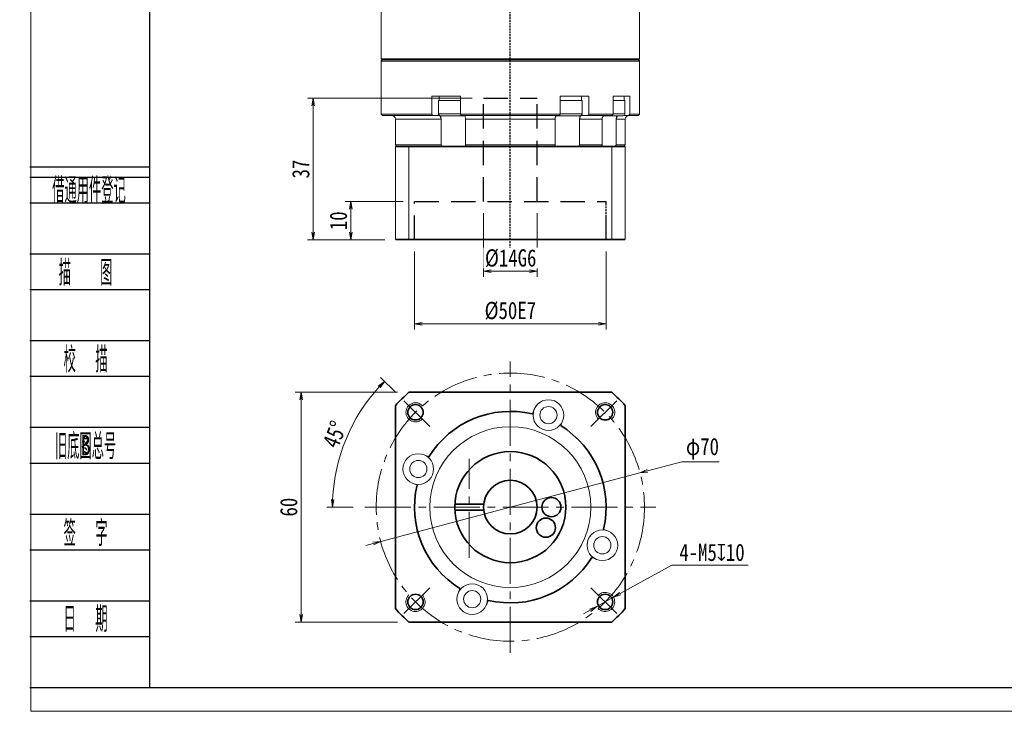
# Model space of a CAD drawing. Header units: millimetres. Extents: x 5 to 545, y 1 to 369.
# Tile 1 of 7: x 5 to 262, y 1 to 181. Entities that reach past the tile are written whole.
import ezdxf
from ezdxf.enums import TextEntityAlignment as Align

# ---------------------------------------------------------------- set-up
doc = ezdxf.new("R2010")
doc.units = ezdxf.units.MM
for name, pattern in [('DASHED', [0.75, 0.5, -0.25]), ('DASHED2', [9.525, 6.35, -3.175]), ('点画线', [18, 12, -2, 2, -2])]:
    doc.linetypes.add(name, pattern=pattern)
for name, color, linetype in [('2细线层', 4, 'Continuous'), ('4虚线层', 6, 'DASHED2'), ('6文字层', 3, 'Continuous')]:
    doc.layers.add(name, color=color, linetype=linetype)
for name, color, linetype, lineweight in [('EB0_1', 7, 'Continuous', 35), ('中心线层', 1, '点画线', 18), ('图框_外框线', 7, 'Continuous', 18), ('尺寸线层', 3, 'Continuous', 18), ('粗实线层', 7, 'Continuous', 35), ('细实线层', 7, 'Continuous', 18)]:
    doc.layers.add(name, color=color, linetype=linetype, lineweight=lineweight)
doc.styles.add('PC_TEXTSTYLE', font='ISOCP.SHX', dxfattribs={"width": 0.707, "bigfont": 'GBCBIG.SHX'})
doc.styles.get("Standard").update_dxf_attribs({"font": 'SimSun.ttf'})
doc.styles.add('宋体', font='SimSun.ttf', dxfattribs={"width": 0.8})
doc.dimstyles.new('A水平标注$0', dxfattribs={"dimtxt": 3.5, "dimasz": 2, "dimexe": 1.5, "dimexo": 3, "dimgap": 1.1, "dimtad": 1, "dimtoh": 1, "dimdec": 4, "dimdsep": 46, "dimtxsty": '宋体', "dimblk": 'OPEN', "dimcen": 3, "dimclrd": 3, "dimclre": 3, "dimclrt": 6, "dimadec": 0, "dimazin": 0, "dimtm": 1e-09, "dimtfac": 1, "dimtdec": 4, "dimtix": 1, "dimtmove": 0, "dimatfit": 3, "dimldrblk": 'OPEN', "dimfxl": 0, "dimlwd": 13, "dimlwe": 13, "dimarcsym": 0})
doc.dimstyles.new('D直径标注φ25', dxfattribs={"dimtxt": 3.5, "dimasz": 2, "dimexe": 1, "dimexo": 3, "dimtad": 1, "dimtoh": 1, "dimdec": 1, "dimdsep": 46, "dimtxsty": '宋体', "dimblk": 'OPEN', "dimcen": 3, "dimclrd": 3, "dimclre": 3, "dimclrt": 130, "dimadec": 0, "dimazin": 0, "dimtm": 1e-09, "dimtfac": 1, "dimtdec": 1, "dimtmove": 0, "dimatfit": 0, "dimldrblk": 'OPEN', "dimfxl": 0, "dimlwd": 13, "dimlwe": 13, "dimarcsym": 0})
doc.dimstyles.new('螺孔(M8-7H)', dxfattribs={"dimtxt": 3.5, "dimasz": 2, "dimexe": 1.25, "dimexo": 3, "dimtad": 1, "dimtoh": 1, "dimdec": 4, "dimdsep": 46, "dimtxsty": '宋体', "dimblk": 'OPEN', "dimcen": 3, "dimclrd": 3, "dimclre": 3, "dimclrt": 2, "dimadec": 0, "dimazin": 0, "dimtm": 1e-09, "dimtfac": 1, "dimtdec": 4, "dimtmove": 0, "dimatfit": 3, "dimldrblk": 'OPEN', "dimfxl": 0, "dimlwd": 9, "dimlwe": 9, "dimarcsym": 0})

# ---------------------------------------------------------------- blocks, each defined once
blk = doc.blocks.new('_Open')
at = {"color": 0, "linetype": 'ByBlock', "lineweight": -2}
for p, q in [((-1, 0.17), (0, 0)), ((-1, -0.17), (0, 0)), ((0, 0), (-1, 0))]:
    blk.add_line(p, q, dxfattribs=at)
blk = doc.blocks.new('*D22')
at = {"layer": 'Defpoints', "color": 0, "transparency": 16777216}
for p in [(106.35, 84.14), (78.19, 24.14), (106.35, 24.14)]:
    blk.add_point(p, dxfattribs=at)
at = {"layer": '尺寸线层', "color": 3, "lineweight": 13, "transparency": 16777216}
for p, q in [((103.35, 84.14), (76.69, 84.14)), ((78.19, 82.14), (78.19, 26.14)), ((103.35, 24.14), (76.69, 24.14))]:
    blk.add_line(p, q, dxfattribs=at)
at = {"layer": '尺寸线层', "color": 3, "lineweight": 13, "transparency": 16777216, "xscale": 2, "yscale": 2, "zscale": 2}
for p, rotation in [((78.19, 84.14), 89.99999999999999), ((78.19, 24.14), 270)]:
    blk.add_blockref('_Open', p, dxfattribs=dict(at, rotation=rotation))
at = {"layer": '尺寸线层', "color": 6, "transparency": 16777216, "insert": (74.99, 54.14), "char_height": 4.5, "attachment_point": 5, "rotation": 90, "style": '宋体', "bg_fill": 3, "box_fill_scale": 1.1, "bg_fill_color": 257, "bg_fill_transparency": 0}
blk.add_mtext('60', dxfattribs=at)
blk = doc.blocks.new('*D23')
at = {"layer": 'Defpoints', "color": 0, "transparency": 16777216}
for p in [(105.03, 81.92), (111.77, 75.18), (94.81, 54.14), (170.81, 54.14)]:
    blk.add_point(p, dxfattribs=at)
at = {"layer": '尺寸线层', "color": 3, "lineweight": 13, "transparency": 16777216}
for p, q in [((102.91, 84.04), (98.92, 88.02)), ((91.81, 54.14), (84.89, 54.14))]:
    blk.add_line(p, q, dxfattribs=at)
blk.add_arc((132.81, 54.14), 46.42, 137.4688, 177.5312, dxfattribs=at)
at = {"layer": '尺寸线层', "color": 3, "lineweight": 13, "transparency": 16777216, "xscale": 2, "yscale": 2, "zscale": 2}
for p, rotation in [((99.98, 86.96), 46.23442076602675), ((86.39, 54.14), 268.7655792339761)]:
    blk.add_blockref('_Open', p, dxfattribs=dict(at, rotation=rotation))
at = {"layer": '尺寸线层', "color": 6, "transparency": 16777216, "insert": (86.99, 73.12), "char_height": 4.5, "attachment_point": 5, "rotation": 67.5, "style": '宋体', "bg_fill": 3, "box_fill_scale": 1.1, "bg_fill_color": 257, "bg_fill_transparency": 0}
blk.add_mtext('45%%d', dxfattribs=at)
at = {"layer": 'Defpoints', "color": 0, "transparency": 16777216}
blk.add_point((89.92, 71.9), dxfattribs=at)
blk = doc.blocks.new('*D24')
at = {"layer": 'Defpoints', "color": 0, "transparency": 16777216}
for p in [(166.64, 63.1), (98.97, 45.17)]:
    blk.add_point(p, dxfattribs=at)
at = {"layer": '尺寸线层', "color": 3, "lineweight": 13, "transparency": 16777216}
for p, q in [((177.56, 66), (168.57, 63.62)), ((187.35, 66), (177.56, 66)), ((98.97, 45.17), (166.64, 63.1)), ((97.04, 44.66), (95.11, 44.15))]:
    blk.add_line(p, q, dxfattribs=at)
at = {"layer": '尺寸线层', "color": 3, "lineweight": 13, "transparency": 16777216, "xscale": 2, "yscale": 2, "zscale": 2}
for p, rotation in [((166.64, 63.1), 194.8416355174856), ((98.97, 45.17), 14.84163551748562)]:
    blk.add_blockref('_Open', p, dxfattribs=dict(at, rotation=rotation))
at = {"layer": '尺寸线层', "color": 130, "transparency": 16777216, "insert": (182.95, 69.35), "char_height": 4.5, "attachment_point": 5, "style": '宋体', "bg_fill": 3, "box_fill_scale": 1.1, "bg_fill_color": 257, "bg_fill_transparency": 0}
blk.add_mtext('φ70', dxfattribs=at)
blk = doc.blocks.new('*D35')
at = {"color": 3, "lineweight": 9, "transparency": 16777216}
for p, q in [((174.98, 39.01), (161.5, 31.56)), ((194.9, 39.01), (174.98, 39.01)), ((155.37, 28.18), (159.74, 30.6)), ((153.62, 27.22), (151.87, 26.25))]:
    blk.add_line(p, q, dxfattribs=at)
at = {"layer": 'Defpoints', "color": 0, "transparency": 16777216}
for p in [(159.74, 30.6), (155.37, 28.18)]:
    blk.add_point(p, dxfattribs=at)
at = {"color": 3, "lineweight": 9, "transparency": 16777216, "xscale": 2, "yscale": 2, "zscale": 2}
for p, rotation in [((159.74, 30.6), 208.8950283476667), ((155.37, 28.18), 28.89502834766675)]:
    blk.add_blockref('_Open', p, dxfattribs=dict(at, rotation=rotation))
at = {"color": 2, "transparency": 16777216, "insert": (185.44, 42.31), "char_height": 4.5, "attachment_point": 5, "style": '宋体', "bg_fill": 3, "box_fill_scale": 1.1, "bg_fill_color": 257, "bg_fill_transparency": 0}
blk.add_mtext('4-M5{\\famgdt|b0|i0|c0|p0;x}{10}', dxfattribs=at)
blk = doc.blocks.new('*D37')
at = {"layer": 'Defpoints', "color": 0, "transparency": 16777216}
for p in [(107.81, 123.89), (157.81, 123.89), (157.81, 102.02)]:
    blk.add_point(p, dxfattribs=at)
at = {"layer": '尺寸线层', "color": 3, "lineweight": 13, "transparency": 16777216}
for p, q in [((107.81, 120.89), (107.81, 100.52)), ((157.81, 120.89), (157.81, 100.52)), ((109.81, 102.02), (155.81, 102.02))]:
    blk.add_line(p, q, dxfattribs=at)
at = {"layer": '尺寸线层', "color": 3, "lineweight": 13, "transparency": 16777216, "xscale": 2, "yscale": 2, "zscale": 2, "rotation": 180}
blk.add_blockref('_Open', (107.81, 102.02), dxfattribs=at)
at = {"layer": '尺寸线层', "color": 3, "lineweight": 13, "transparency": 16777216, "xscale": 2, "yscale": 2, "zscale": 2}
blk.add_blockref('_Open', (157.81, 102.02), dxfattribs=at)
at = {"layer": '尺寸线层', "color": 6, "transparency": 16777216, "insert": (132.81, 105.38), "char_height": 4.5, "attachment_point": 5, "style": '宋体', "bg_fill": 3, "box_fill_scale": 1.1, "bg_fill_color": 257, "bg_fill_transparency": 0}
blk.add_mtext('%%C50E7', dxfattribs=at)
blk = doc.blocks.new('*D38')
at = {"layer": 'Defpoints', "color": 0, "transparency": 16777216}
for p in [(125.81, 133.89), (139.81, 133.89), (139.81, 115.74)]:
    blk.add_point(p, dxfattribs=at)
at = {"layer": '尺寸线层', "color": 3, "lineweight": 13, "transparency": 16777216}
for p, q in [((125.81, 130.89), (125.81, 114.24)), ((139.81, 130.89), (139.81, 114.24)), ((127.81, 115.74), (137.81, 115.74))]:
    blk.add_line(p, q, dxfattribs=at)
at = {"layer": '尺寸线层', "color": 3, "lineweight": 13, "transparency": 16777216, "xscale": 2, "yscale": 2, "zscale": 2, "rotation": 180}
blk.add_blockref('_Open', (125.81, 115.74), dxfattribs=at)
at = {"layer": '尺寸线层', "color": 3, "lineweight": 13, "transparency": 16777216, "xscale": 2, "yscale": 2, "zscale": 2}
blk.add_blockref('_Open', (139.81, 115.74), dxfattribs=at)
at = {"layer": '尺寸线层', "color": 6, "transparency": 16777216, "insert": (132.9, 119.1), "char_height": 4.5, "attachment_point": 5, "style": '宋体', "bg_fill": 3, "box_fill_scale": 1.1, "bg_fill_color": 257, "bg_fill_transparency": 0}
blk.add_mtext('%%C14G6', dxfattribs=at)
blk = doc.blocks.new('*D39')
at = {"layer": 'Defpoints', "color": 0, "transparency": 16777216}
for p in [(107.81, 133.89), (91.16, 123.89), (103.01, 123.89)]:
    blk.add_point(p, dxfattribs=at)
at = {"layer": '尺寸线层', "color": 3, "lineweight": 13, "transparency": 16777216}
for p, q in [((104.81, 133.89), (89.66, 133.89)), ((91.16, 131.89), (91.16, 125.89)), ((100.01, 123.89), (89.66, 123.89))]:
    blk.add_line(p, q, dxfattribs=at)
at = {"layer": '尺寸线层', "color": 3, "lineweight": 13, "transparency": 16777216, "xscale": 2, "yscale": 2, "zscale": 2}
for p, rotation in [((91.16, 133.89), 90), ((91.16, 123.89), 270)]:
    blk.add_blockref('_Open', p, dxfattribs=dict(at, rotation=rotation))
at = {"layer": '尺寸线层', "color": 6, "transparency": 16777216, "insert": (87.96, 128.89), "char_height": 4.5, "attachment_point": 5, "rotation": 90, "style": '宋体', "bg_fill": 3, "box_fill_scale": 1.1, "bg_fill_color": 257, "bg_fill_transparency": 0}
blk.add_mtext('10', dxfattribs=at)
blk = doc.blocks.new('*D40')
at = {"layer": 'Defpoints', "color": 0, "transparency": 16777216}
for p in [(125.81, 160.89), (81.34, 123.89), (103.01, 123.89)]:
    blk.add_point(p, dxfattribs=at)
at = {"layer": '尺寸线层', "color": 3, "lineweight": 13, "transparency": 16777216}
for p, q in [((122.81, 160.89), (79.84, 160.89)), ((81.34, 158.89), (81.34, 125.89)), ((100.01, 123.89), (79.84, 123.89))]:
    blk.add_line(p, q, dxfattribs=at)
at = {"layer": '尺寸线层', "color": 3, "lineweight": 13, "transparency": 16777216, "xscale": 2, "yscale": 2, "zscale": 2}
for p, rotation in [((81.34, 160.89), 90), ((81.34, 123.89), 270)]:
    blk.add_blockref('_Open', p, dxfattribs=dict(at, rotation=rotation))
at = {"layer": '尺寸线层', "color": 6, "transparency": 16777216, "insert": (78.14, 142.39), "char_height": 4.5, "attachment_point": 5, "rotation": 90, "style": '宋体', "bg_fill": 3, "box_fill_scale": 1.1, "bg_fill_color": 257, "bg_fill_transparency": 0}
blk.add_mtext('37', dxfattribs=at)

msp = doc.modelspace()

# ---------------------------------------------------------------- linework, layer by layer
at = {"color": 1, "linetype": 'DASHED'}
for p, q in [((132.80727, 119.34059), (132.80727, 237.89229)), ((157.80727, 123.89229), (157.80727, 133.89229)), ((157.80727, 123.89229), (157.80727, 133.89229))]:
    msp.add_line(p, q, dxfattribs=at)
at = {"color": 7, "linetype": 'Continuous', "lineweight": 15}
for p, q in [((166.55727, 171.19229), (99.05727, 171.19229)), ((99.05727, 170.59229), (132.80727, 170.59229)), ((99.35727, 170.89229), (166.25727, 170.89229)), ((132.80727, 170.89229), (99.35727, 170.89229)), ((166.25727, 170.89229), (132.80727, 170.89229)), ((132.80727, 170.59229), (166.55727, 170.59229)), ((112.32048, 161.39229), (112.32048, 156.69229)), ((112.32048, 161.39229), (115.41363, 161.39229)), ((117.55727, 160.29229), (114.05727, 160.29229)), ((116.45627, 161.39229), (115.41363, 161.39229)), ((116.45627, 161.39229), (119.82319, 161.39229)), ((119.82319, 160.29229), (117.55727, 160.29229)), ((119.82319, 156.69229), (119.82319, 161.39229)), ((145.79134, 161.39229), (145.79134, 156.69229)), ((145.79134, 161.39229), (149.15826, 161.39229)), ((151.08836, 160.29229), (145.79134, 160.29229)), ((150.20091, 161.39229), (149.15826, 161.39229)), ((150.20091, 161.39229), (153.29406, 161.39229)), ((151.55727, 160.29229), (151.08836, 160.29229)), ((153.29406, 156.69229), (153.29406, 161.39229)), ((159.62804, 161.39229), (159.62804, 156.69229)), ((159.62804, 161.39229), (161.72999, 161.39229)), ((162.72104, 160.29229), (159.62804, 160.29229)), ((162.33196, 161.39229), (161.72999, 161.39229)), ((162.33196, 161.39229), (163.95974, 161.39229)), ((163.95974, 156.69229), (163.95974, 161.39229)), ((117.55727, 156.79229), (114.05727, 156.79229)), ((119.82319, 156.79229), (117.55727, 156.79229)), ((151.08836, 156.79229), (145.79134, 156.79229)), ((151.55727, 156.79229), (151.08836, 156.79229)), ((162.72104, 156.79229), (159.62804, 156.79229)), ((112.32048, 156.69229), (99.05727, 156.69229)), ((99.35727, 156.39229), (112.51352, 156.39229)), ((102.80727, 155.39229), (114.73441, 155.39229)), ((112.51352, 156.39229), (114.09017, 156.39229)), ((114.55727, 156.29229), (117.55727, 156.29229)), ((114.6846, 156.29229), (114.6846, 155.77567)), ((114.73441, 155.39229), (114.73441, 148.69229)), ((117.55727, 156.29229), (120.55727, 156.29229)), ((145.79134, 156.69229), (119.82319, 156.69229)), ((119.92591, 156.39229), (145.68863, 156.39229)), ((121.10656, 155.39229), (144.50797, 155.39229)), ((121.10656, 148.69229), (121.10656, 155.39229)), ((144.50797, 155.39229), (144.50797, 148.69229)), ((145.05727, 156.29229), (150.65534, 156.29229)), ((150.65534, 156.29229), (151.05727, 156.29229)), ((150.88013, 148.69229), (150.88013, 155.39229)), ((150.88013, 155.39229), (156.75245, 155.39229)), ((150.92993, 156.29229), (150.92993, 155.77567)), ((151.52437, 156.39229), (153.10102, 156.39229)), ((153.10102, 156.39229), (159.39799, 156.39229)), ((159.62804, 156.69229), (153.29406, 156.69229)), ((156.75245, 155.39229), (156.75245, 148.69229)), ((157.16603, 156.29229), (162.22104, 156.29229)), ((160.43142, 148.69229), (160.43142, 155.39229)), ((160.43142, 155.39229), (162.80727, 155.39229)), ((160.50362, 156.29229), (160.50362, 155.77567)), ((162.52104, 156.39229), (163.67753, 156.39229)), ((163.67753, 156.39229), (166.25727, 156.39229)), ((166.55727, 156.69229), (163.95974, 156.69229)), ((114.73441, 148.69229), (102.80727, 148.69229)), ((102.80727, 148.19229), (106.34975, 148.19229)), ((102.80727, 148.19229), (102.80727, 124.09229)), ((106.42546, 148.39229), (103.00727, 148.39229)), ((106.34975, 148.19229), (106.34975, 124.09229)), ((106.34975, 148.19229), (159.26478, 148.19229)), ((159.18908, 148.39229), (106.42546, 148.39229)), ((144.50797, 148.69229), (121.10656, 148.69229)), ((156.75245, 148.69229), (150.88013, 148.69229)), ((162.60727, 148.39229), (159.18908, 148.39229)), ((159.26478, 148.19229), (162.80727, 148.19229)), ((159.26478, 148.19229), (159.26478, 124.09229)), ((162.80727, 148.69229), (160.43142, 148.69229)), ((162.80727, 148.19229), (162.80727, 124.09229)), ((106.34975, 124.09229), (102.80727, 124.09229)), ((103.00727, 123.89229), (106.42546, 123.89229)), ((159.26478, 124.09229), (106.34975, 124.09229)), ((106.42546, 123.89229), (159.18908, 123.89229)), ((159.18908, 123.89229), (162.60727, 123.89229)), ((162.80727, 124.09229), (159.26478, 124.09229))]:
    msp.add_line(p, q, dxfattribs=at)
for centre, radius, start, end in [((114.55727, 156.79229), 0.5, 180, 270), ((151.05727, 156.79229), 0.5, 270, 0), ((162.22104, 156.79229), 0.5, 270, 0), ((101.80727, 155.39229), 1, 0, 90), ((120.55727, 156.79229), 0.5, 270, 302.4574441), ((145.05727, 156.79229), 0.5, 241.6040712, 270), ((163.80727, 155.39229), 1, 90, 180)]:
    msp.add_arc(centre, radius, start, end, dxfattribs=at)
for points in [[(99.05727, 171.19229), (99.05727, 199.59229)], [(166.55727, 199.59229), (166.55727, 171.19229)], [(99.35727, 170.89229), (99.05727, 171.19229)], [(99.05727, 170.59229), (99.35727, 170.89229)], [(99.05727, 156.69229), (99.05727, 170.59229)], [(166.55727, 171.19229), (166.25727, 170.89229)], [(166.25727, 170.89229), (166.55727, 170.59229)], [(166.55727, 170.59229), (166.55727, 156.69229)], [(114.05727, 156.79229), (114.05727, 160.29229)], [(114.25727, 160.29229), (114.25727, 161.39229)], [(151.35727, 161.39229), (151.35727, 160.29229)], [(151.55727, 160.29229), (151.55727, 156.79229)], [(162.52104, 161.39229), (162.52104, 160.29229)], [(162.72104, 160.29229), (162.72104, 156.79229)], [(99.35727, 156.39229), (99.05727, 156.69229)], [(102.80727, 148.69229), (102.80727, 155.39229)], [(112.51352, 156.39229), (112.32048, 156.69229)], [(114.6846, 155.77567), (114.73441, 155.39229)], [(119.82319, 156.69229), (119.92591, 156.39229)], [(121.10656, 155.39229), (121.08112, 155.77567)], [(144.53342, 155.77567), (144.50797, 155.39229)], [(145.68863, 156.39229), (145.79134, 156.69229)], [(150.88013, 155.39229), (150.92993, 155.77567)], [(153.29406, 156.69229), (153.10102, 156.39229)], [(156.81059, 155.77567), (156.75245, 155.39229)], [(159.39799, 156.39229), (159.62804, 156.69229)], [(160.43142, 155.39229), (160.50362, 155.77567)], [(162.80727, 155.39229), (162.80727, 148.69229)], [(163.95974, 156.69229), (163.67753, 156.39229)], [(166.55727, 156.69229), (166.25727, 156.39229)], [(103.10727, 148.39229), (102.80727, 148.69229)], [(102.80727, 148.19229), (103.00727, 148.39229)], [(106.34975, 148.19229), (106.42546, 148.39229)], [(114.94215, 148.39229), (114.73441, 148.69229)], [(121.10656, 148.69229), (121.19243, 148.39229)], [(144.42211, 148.39229), (144.50797, 148.69229)], [(150.88013, 148.69229), (150.67239, 148.39229)], [(156.53336, 148.39229), (156.75245, 148.69229)], [(159.26478, 148.19229), (159.18908, 148.39229)], [(160.43142, 148.69229), (160.14196, 148.39229)], [(162.80727, 148.69229), (162.50727, 148.39229)], [(162.60727, 148.39229), (162.80727, 148.19229)], [(103.00727, 123.89229), (102.80727, 124.09229)], [(106.42546, 123.89229), (106.34975, 124.09229)], [(159.18908, 123.89229), (159.26478, 124.09229)], [(162.80727, 124.09229), (162.60727, 123.89229)]]:
    msp.add_open_spline(points, degree=1, dxfattribs=at)
for points, knots in [([(114.09017, 156.39229), (114.1148, 156.39094), (114.21154, 156.38562), (114.37722, 156.30812), (114.55602, 156.1096), (114.64753, 155.90851), (114.68041, 155.7907), (114.6846, 155.77567)], [0, 0, 0, 0, 0.0898846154, 0.3530449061, 0.6161572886, 0.8790264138, 0.9174460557, 0.9174460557, 0.9174460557, 0.9174460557]), ([(121.08112, 155.77567), (121.06289, 155.8752), (121.02641, 156.07441), (120.93276, 156.28359), (120.84111, 156.38119), (120.78378, 156.38953), (120.76482, 156.39229)], [0, 0, 0, 0, 0.2094481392, 0.4192300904, 0.6292069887, 0.7329719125, 0.7329719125, 0.7329719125, 0.7329719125]), ([(144.84971, 156.39229), (144.83661, 156.39094), (144.78513, 156.38562), (144.69697, 156.30812), (144.60184, 156.1096), (144.55314, 155.90851), (144.53565, 155.7907), (144.53342, 155.77567)], [0, 0, 0, 0, 0.0718302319, 0.2821316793, 0.4923948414, 0.7024636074, 0.7331662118, 0.7331662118, 0.7331662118, 0.7331662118]), ([(150.92993, 155.77567), (150.96418, 155.87516), (151.03272, 156.07434), (151.20868, 156.28353), (151.38094, 156.38118), (151.48871, 156.38953), (151.52437, 156.39229)], [0, 0, 0, 0, 0.2619701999, 0.5244550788, 0.7871838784, 0.9171158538, 0.9171158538, 0.9171158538, 0.9171158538]), ([(157.51901, 156.39229), (157.48965, 156.39094), (157.37436, 156.38562), (157.17691, 156.30812), (156.96382, 156.1096), (156.85477, 155.90851), (156.81559, 155.7907), (156.81059, 155.77567)], [0, 0, 0, 0, 0.098305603, 0.386120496, 0.673882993, 0.961379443, 1.003398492, 1.003398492, 1.003398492, 1.003398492]), ([(160.50362, 155.77567), (160.55426, 155.87343), (160.65562, 156.06911), (160.83954, 156.24333), (160.96188, 156.28485), (160.98381, 156.29229)], [0, 0, 0, 0, 0.3267769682, 0.6540747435, 0.7255650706, 0.7255650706, 0.7255650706, 0.7255650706])]:
    msp.add_open_spline(points, degree=3, knots=knots, dxfattribs=at)
at = {"layer": '2细线层'}
for p, q in [((7.41573, 142.92871), (38.60673, 142.92871)), ((7.41573, 140.26413), (38.60673, 140.26413)), ((7.41573, 133.60269), (38.60673, 133.60269)), ((7.41573, 120.27981), (38.60673, 120.27981)), ((7.41573, 110.95379), (38.60673, 110.95379)), ((7.41573, 97.63091), (38.60673, 97.63091)), ((7.41573, 88.3049), (38.60673, 88.3049)), ((7.41573, 74.98202), (38.60673, 74.98202)), ((7.41573, 65.656), (38.60673, 65.656)), ((7.41573, 52.33312), (38.60673, 52.33312)), ((7.41573, 43.0071), (38.60673, 43.0071)), ((7.41573, 29.68422), (38.60673, 29.68422)), ((7.41573, 20.3582), (38.60673, 20.3582)), ((7.41573, 7.03532), (38.60673, 7.03532))]:
    msp.add_line(p, q, dxfattribs=at)
at = {"layer": '4虚线层', "color": 6}
for p, q in [((125.80727, 160.89229), (139.80727, 160.89229)), ((125.80727, 133.89229), (125.80727, 160.89229)), ((139.80727, 133.89229), (139.80727, 160.89229)), ((107.80727, 133.89229), (157.80727, 133.89229)), ((107.80727, 123.89229), (107.80727, 133.89229)), ((157.80727, 123.89229), (157.80727, 133.89229))]:
    msp.add_line(p, q, dxfattribs=at)
at = {"layer": 'EB0_1', "linetype": 'Continuous', "lineweight": 35}
for p, q in [((159.26478, 84.13891), (106.34975, 84.13891)), ((102.80727, 80.59642), (102.80727, 27.68139)), ((162.80727, 27.68139), (162.80727, 80.59642)), ((106.34975, 24.13891), (159.26478, 24.13891))]:
    msp.add_line(p, q, dxfattribs=at)
at = {"layer": 'EB0_1'}
for p, q in [((118.32668, 54.88891), (125.84756, 54.88891)), ((118.32668, 53.38891), (125.84756, 53.38891))]:
    msp.add_line(p, q, dxfattribs=at)
for centre, radius in [((132.80727, 54.13891), 14.5), ((132.80727, 54.13891), 7), ((143.52742, 54.13891), 2.5), ((142.09119, 48.77883), 2.5)]:
    msp.add_circle(centre, radius, dxfattribs=at)
for radius, start, end in [(40, 131.4096221, 138.5903779), (40, 41.4096221, 48.5903779), (25, 76.7068962, 148.2931038), (25, 346.7068962, 58.2931038), (25, 166.7068962, 238.2931038), (25, 256.7068962, 328.2931038), (40, 221.4096221, 228.5903779), (40, 311.4096221, 318.5903779)]:
    msp.add_arc((132.80727, 54.13891), radius, start, end, dxfattribs=at)
at = {"layer": '中心线层'}
for p, q in [((132.80727, 16.13891), (132.80727, 92.13891)), ((122.08712, 40.88891), (122.08712, 66.70891)), ((94.80727, 54.13891), (170.80727, 54.13891))]:
    msp.add_line(p, q, dxfattribs=at)
at = {"layer": '中心线层', "linetype": '点画线', "lineweight": 18}
for p, q in [((111.76739, 75.17879), (105.03054, 81.91563)), ((153.84715, 75.17879), (160.58399, 81.91563)), ((111.76739, 33.09902), (105.03054, 26.36218)), ((153.84715, 33.09902), (160.58399, 26.36218))]:
    msp.add_line(p, q, dxfattribs=at)
msp.add_circle((132.80727, 54.13891), 35, dxfattribs=at)
at = {"layer": '粗实线层'}
for centre in [(108.05853, 78.88764), (157.55601, 78.88764), (108.05853, 29.39017), (157.55601, 29.39017)]:
    msp.add_circle(centre, 2, dxfattribs=at)
at = {"layer": '粗实线层', "lineweight": 18}
for centre, start, end in [((108.05853, 78.88764), 42.9532869, 315), ((157.55601, 78.88764), 312.9532869, 225), ((108.05853, 29.39017), 132.9532869, 45), ((157.55601, 29.39017), 222.9532869, 135)]:
    msp.add_arc(centre, 2.5, start, end, dxfattribs=at)
at = {"layer": '细实线层'}
for p, q in [((139.06152, 79.69051), (138.55558, 78.46907)), ((146.45255, 76.62904), (145.94662, 75.4076)), ((110.31714, 67.78419), (111.53857, 67.27826)), ((107.25567, 60.39316), (108.4771, 59.88722)), ((158.35887, 47.88466), (157.13743, 48.39059)), ((155.2974, 40.49362), (154.07596, 40.99956)), ((119.16198, 31.64877), (119.66792, 32.87021)), ((126.55302, 28.58731), (127.05895, 29.80874))]:
    msp.add_line(p, q, dxfattribs=at)
for centre, radius in [((142.75704, 78.15977), 4), ((142.75704, 78.15977), 2.25), ((132.80727, 54.13891), 21), ((108.7864, 64.08868), 4), ((108.7864, 64.08868), 2.25), ((156.82814, 44.18914), 4), ((156.82814, 44.18914), 2.25), ((122.8575, 30.11804), 4), ((122.8575, 30.11804), 2.25)]:
    msp.add_circle(centre, radius, dxfattribs=at)

# ---------------------------------------------------------------- texts
at = {"layer": '6文字层', "color": 3, "style": 'PC_TEXTSTYLE'}
for s, width, p in [('借通用件登记', 0.667, (22.84209, 137.11005)), ('描   图', 0.6667, (21.95313, 115.6168)), ('校  描', 0.667, (21.95313, 92.96791)), ('旧底图总号', 0.667, (21.95313, 70.31901)), ('签  字', 0.667, (21.95313, 47.67011)), ('日  期', 0.667, (21.96144, 25.15418))]:
    msp.add_text(s, height=6.66144, dxfattribs=dict(at, width=width)).set_placement(p, align=Align.MIDDLE)
at = {"layer": '6文字层', "width": 0.707}
msp.add_text('B', height=5.32915, dxfattribs=at).set_placement((21.95313, 70.31901), align=Align.MIDDLE)

# ---------------------------------------------------------------- next in the draw order: dimensions: what is measured, and where the dimension line sits
at = {"layer": '尺寸线层'}
dim = msp.add_linear_dim(base=(157.80727, 102.01526), p1=(107.80727, 123.89229), p2=(157.80727, 123.89229), text='%%C<>E7', dimstyle='A水平标注$0', override={"dimtxt": 4.5, "dimgap": 1, "dimblk": 'Open', "dimtfill": 1, "dimtfillclr": 256}, dxfattribs=at)
dim.commit()
dim.dimension.update_dxf_attribs({"geometry": '*D37', "text_midpoint": (132.80727, 102.01526), "dimtype": 160})
dim = msp.add_linear_dim(base=(78.18904, 24.13891), p1=(106.34975, 84.13891), p2=(106.34975, 24.13891), angle=270, dimstyle='A水平标注$0', override={"dimtxt": 4.5, "dimgap": 1, "dimblk": 'Open', "dimtfill": 1, "dimtfillclr": 256}, dxfattribs=at)
dim.commit()
dim.dimension.update_dxf_attribs({"geometry": '*D22', "text_midpoint": (74.98931, 54.13891)})

# ---------------------------------------------------------------- next in the draw order: dimensions: what is measured, and where the dimension line sits
dim = msp.add_linear_dim(base=(91.15728, 123.89229), p1=(107.80727, 133.89229), p2=(103.00727, 123.89229), angle=90, dimstyle='A水平标注$0', override={"dimtxt": 4.5, "dimgap": 1, "dimblk": 'Open', "dimtfill": 1, "dimtfillclr": 256}, dxfattribs=at)
dim.commit()
dim.dimension.update_dxf_attribs({"geometry": '*D39', "text_midpoint": (91.15728, 128.89229), "dimtype": 160})
dim = msp.add_linear_dim(base=(139.80727, 115.73798), p1=(125.80727, 133.89229), p2=(139.80727, 133.89229), text='%%C<>G6', dimstyle='A水平标注$0', override={"dimtxt": 4.5, "dimgap": 1, "dimblk": 'Open', "dimtfill": 1, "dimtfillclr": 256}, dxfattribs=at)
dim.commit()
dim.dimension.update_dxf_attribs({"geometry": '*D38', "text_midpoint": (132.8985, 115.73798), "dimtype": 160})
dim = msp.add_angular_dim_2l(base=(89.92198, 71.90258), line1=((111.76739, 75.17879), (105.03054, 81.91563)), line2=((94.80727, 54.13891), (170.80727, 54.13891)), dimstyle='A水平标注$0', override={"dimtxt": 4.5, "dimgap": 1, "dimblk": 'Open', "dimtfill": 1, "dimtfillclr": 256}, dxfattribs=at)
dim.commit()
dim.dimension.update_dxf_attribs({"geometry": '*D23', "text_midpoint": (86.98905, 73.11744)})

# ---------------------------------------------------------------- next in the draw order: dimensions: what is measured, and where the dimension line sits
dim = msp.add_linear_dim(base=(81.3413, 123.89229), p1=(125.80727, 160.89229), p2=(103.00727, 123.89229), angle=90, dimstyle='A水平标注$0', override={"dimtxt": 4.5, "dimgap": 1, "dimblk": 'Open', "dimtfill": 1, "dimtfillclr": 256}, dxfattribs=at)
dim.commit()
dim.dimension.update_dxf_attribs({"geometry": '*D40', "text_midpoint": (81.3413, 142.39229), "dimtype": 160})
dim = msp.add_diameter_dim_2p(p1=(98.97496, 45.17372), p2=(166.63958, 63.1041), dimstyle='D直径标注φ25', override={"dimtxt": 4.5, "dimgap": 1, "dimpost": 'φ<>'}, dxfattribs=at)
dim.commit()
dim.dimension.update_dxf_attribs({"geometry": '*D24', "text_midpoint": (177.55727, 65.99716), "dimtype": 163})

# ---------------------------------------------------------------- next in the draw order: dimensions: what is measured, and where the dimension line sits
dim = msp.add_diameter_dim_2p(p1=(155.36724, 28.18215), p2=(159.74477, 30.59819), text='4-M<>{\\famgdt|b0|i0|c0|p0;x}{10}', dimstyle='螺孔(M8-7H)', override={"dimtxt": 4.5, "dimgap": 1, "dimtad": 1, "dimtih": 0, "dimtoh": 1, "dimdec": 4, "dimlfac": 1, "dimpost": '<>', "dimcen": 0, "dimse1": 0, "dimse2": 0, "dimsd1": 0, "dimsd2": 0, "dimtix": 0, "dimtofl": 1, "dimatfit": 3, "dimtvp": 0.1})
dim.commit()
dim.dimension.update_dxf_attribs({"geometry": '*D35', "text_midpoint": (185.44149, 39.00818), "dimtype": 163})

# ---------------------------------------------------------------- next in the draw order: linework, layer by layer
at = {"layer": '图框_外框线', "color": 3}
msp.add_lwpolyline([(7.64223, 0.84242), (527.84592, 0.84242), (527.84592, 368.70075), (7.64223, 368.70075)], close=True, dxfattribs=at)
at = {"layer": '图框_外框线', "color": 3, "lineweight": 25}
msp.add_lwpolyline([(38.60673, 7.03532), (521.65302, 7.03532), (521.65302, 362.50785), (38.60673, 362.50785)], close=True, dxfattribs=at)

doc.saveas('drawing.dxf')
